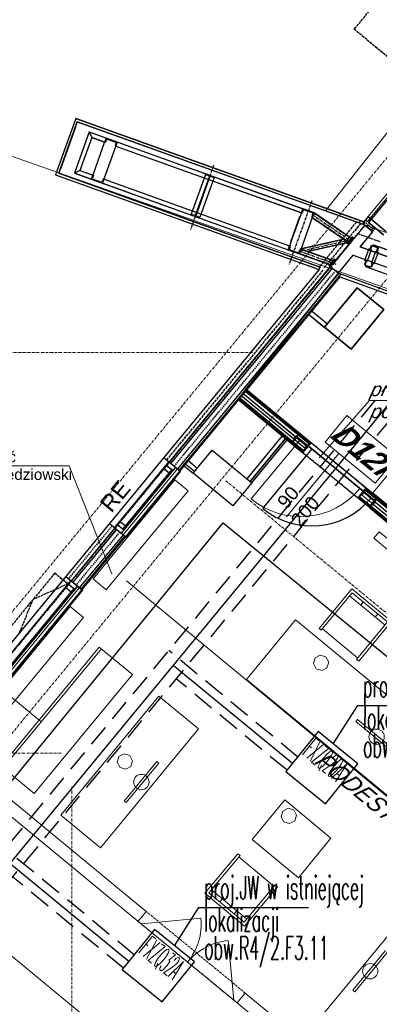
# Model space of a CAD drawing. Header units: millimetres. Extents: x -8642 to 28269, y -6609 to 3701.
# Tile 188 of 256: x 6103 to 6523, y -3768 to -2618. Entities that reach past the tile are written whole.
import ezdxf
from ezdxf.enums import TextEntityAlignment as Align

# ---------------------------------------------------------------- set-up
doc = ezdxf.new("R2010")
doc.units = ezdxf.units.MM
doc.header["$LTSCALE"] = 1000
doc.header["$MEASUREMENT"] = 0
for name, pattern in [('DASHED', [19.05, 12.7, -6.35]), ('rzut 1 pietra$0$ArchiTECH.PC 1. Line Type', [0.004, 0.003, -0.001]), ('rzut 1 pietra$0$ArchiTECH.PC 2. Line Type', [0.0025, 0.0015, -0.001]), ('rzut 1 pietra$0$ArchiTECH.PC 5. Line Type', [0.0053, 0.003, -0.001, 0.0003, -0.001]), ('rzut 1 pietra$0$ArchiTECH.PC Solid Line Type', [0]), ('SUFIT_1 PIETRO$0$ArchiTECH.PC 1. Line Type', [0.004, 0.003, -0.001]), ('SUFIT_1 PIETRO$0$ArchiTECH.PC 2. Line Type', [0.0025, 0.0015, -0.001]), ('SUFIT_1 PIETRO$0$ArchiTECH.PC 5. Line Type', [0.0053, 0.003, -0.001, 0.0003, -0.001]), ('SUFIT_1 PIETRO$0$ArchiTECH.PC Solid Line Type', [0])]:
    doc.linetypes.add(name, pattern=pattern)
doc.layers.get('0').update_dxf_attribs({"lineweight": 25})
for name, color, linetype, lineweight in [('_Etap_1_klimatyzator_w starej_lokalizacji', 5, 'Continuous', 30), ('_Etap_1_opis', 7, 'Continuous', 30), ('_Etapy_opis', 7, 'Continuous', 18), ('IS_ARCH', 254, 'Continuous', 18), ('IS_FREON_GAZ', 254, 'DASHED', 30), ('IS_HC_FREON_CIECZ', 254, 'Continuous', 30)]:
    doc.layers.add(name, color=color, linetype=linetype, lineweight=lineweight)
for name, color, linetype in [('IS_WK_KAN_SKROPLINY', 254, 'DASHED'), ('SUFIT_1 PIETRO$0$ELEM KONSTRUKCJI - inwent', 254, 'Continuous'), ('SUFIT_1 PIETRO$0$INWENTARYZACJA', 254, 'Continuous'), ('SUFIT_1 PIETRO$0$Kalka 1', 254, 'Continuous'), ('SUFIT_1 PIETRO$0$Layer248', 254, 'Continuous'), ('SUFIT_1 PIETRO$0$sciany projektowane', 254, 'Continuous'), ('SUFIT_1 PIETRO$0$TYP SUFITÓW_NOWYCH', 254, 'Continuous')]:
    doc.layers.add(name, color=color, linetype=linetype)
doc.styles.add('romans1', font='simplex.shx', dxfattribs={"width": 0.8})
doc.styles.add('rzut 1 pietra$0$ArchiTECHStyle1', font='arial.ttf', dxfattribs={"height": 0.16})
doc.styles.add('rzut 1 pietra$0$ArchiTECHStyle2', font='ariali.ttf', dxfattribs={"oblique": 15, "height": 0.16})
doc.styles.add('rzut 1 pietra$0$ArchiTECHStyle4', font='arialbi.ttf', dxfattribs={"oblique": 15, "height": 0.256})

# ---------------------------------------------------------------- blocks, each defined once
blk = doc.blocks.new('jw_FXZQ32A')
blk.add_lwpolyline([(0, 0), (60, 0), (60, 60), (0, 60)], close=True)
at = {"color": 7, "style": 'romans1', "width": 0.35}
blk.add_text('FXZQ32A', height=25, rotation=359.9189, dxfattribs=at).set_placement((1.5, 27.4))
blk = doc.blocks.new('jw_FXZQ20A')
blk.add_lwpolyline([(0, 0), (60, 0), (60, 60), (0, 60)], close=True)
at = {"color": 7, "style": 'romans1', "width": 0.35}
blk.add_text('FXZQ20A', height=25, rotation=359.9189, dxfattribs=at).set_placement((1.5, 27.4))

msp = doc.modelspace()

# ---------------------------------------------------------------- linework, layer by layer
at = {"layer": '_Etap_1_opis'}
for p, q in [((6469.5, -3464.2), (6498, -3419.4)), ((6498, -3419.4), (6625.9, -3419.4)), ((6284.1, -3700.1), (6312.6, -3655.2)), ((6312.6, -3655.2), (6440.4, -3655.2))]:
    msp.add_line(p, q, dxfattribs=at)
at = {"layer": '_Etapy_opis', "color": 1}
msp.add_lwpolyline([(6460.5, -2841.2), (7540.5, -1472.1), (7540.5, 604.5), (11528.6, 604.5), (11528.6, -459), (8943.7, -3729.7)], close=True, dxfattribs=at)
at = {"layer": '_Etapy_opis', "color": 5}
msp.add_lwpolyline([(3477.8, -3961.2), (3141.9, -3007), (5530.3, -3007), (5741.1, -2653.1), (9611.1, -4017.9), (7982.1, -5987.2), (4191, -5987.2), (4191.2, -3961.2)], close=True, dxfattribs=at)
at = {"layer": 'IS_ARCH', "linetype": 'rzut 1 pietra$0$ArchiTECH.PC 5. Line Type'}
for p, q in [((10028.5, 1462.5), (5164.3, -4438.5)), ((10097.6, 1404.7), (5233.8, -4495.7)), ((6329.7, -2788.3), (6302.8, -2863.2)), ((6444.5, -2829.5), (6417.6, -2904.5)), ((6445.3, -2845.8), (6488.8, -2875.5)), ((6488.8, -2875.5), (6430.8, -2888.5)), ((6429.9, -2888.2), (6472.8, -2903.6)), ((-3581.2, -3007), (6378.4, -3007)), ((6344, -3156.7), (8494, -4929)), ((6151.8, -3474.8), (-3581.2, -3474.8)), ((6164.4, -3514.2), (6164.1, -6163.5))]:
    msp.add_line(p, q, dxfattribs=at)
at = {"layer": 'IS_ARCH', "linetype": 'rzut 1 pietra$0$ArchiTECH.PC Solid Line Type'}
for p, q in [((6954.3, -2309.3), (6510.3, -2847.9)), ((6957.8, -2312.2), (6510.7, -2854.7)), ((6956.6, -2311.2), (6512.6, -2849.8)), ((6168.8, -2733.3), (6145.1, -2799.1)), ((6168.8, -2733.3), (6145.2, -2799.2)), ((6168.8, -2733.3), (6145.2, -2799.2)), ((6149, -2797.3), (6170.6, -2737.1)), ((6170.6, -2737.1), (6149, -2797.3)), ((6168.8, -2733.3), (6151.9, -2780.3)), ((6505.2, -2854.1), (6168.8, -2733.3)), ((6168.8, -2733.3), (6506.1, -2854.4)), ((6170.6, -2737.1), (6504.2, -2856.9)), ((6170.6, -2737.1), (6505, -2857.2)), ((6168.4, -2743.3), (6151.2, -2791.3)), ((6184.4, -2749), (6167.2, -2797)), ((6184.4, -2749), (6187.4, -2755.4)), ((6184.4, -2749), (6434.1, -2838.7)), ((6187.4, -2755.4), (6173.6, -2794)), ((6187.4, -2755.4), (6202.5, -2760.8)), ((6204.2, -2756.1), (6202.1, -2761.8)), ((6204.7, -2758), (6203, -2761.6)), ((6204.2, -2756.1), (6217.3, -2760.9)), ((6205.9, -2757.5), (6215.1, -2760.8)), ((6217.3, -2760.9), (6215.3, -2766.5)), ((6202.1, -2761.8), (6189, -2798.5)), ((6202.1, -2761.8), (6202.4, -2761.9)), ((6215.3, -2766.5), (6202.1, -2803.2)), ((6215.7, -2762), (6214.7, -2765.8)), ((6215, -2766.4), (6215.3, -2766.5)), ((6215.6, -2765.6), (6432.4, -2843.4)), ((6173.6, -2794), (6167.2, -2797)), ((6173.6, -2794), (6188.6, -2799.4)), ((6145.2, -2799.2), (6453, -2909.7)), ((6145.2, -2799.2), (6452, -2909.3)), ((6454, -2906.9), (6149, -2797.3)), ((6149, -2797.3), (6454.1, -2906.9)), ((6167.2, -2797), (6416.9, -2886.7)), ((6189, -2798.5), (6186.9, -2804.1)), ((6186.9, -2804.1), (6200.1, -2808.9)), ((6189.5, -2799.2), (6188.5, -2803)), ((6189, -2798.5), (6189.2, -2798.6)), ((6189.1, -2804.2), (6198.4, -2807.5)), ((6201.2, -2803.4), (6199.6, -2807)), ((6202.1, -2803.2), (6200.1, -2808.9)), ((6201.8, -2804.2), (6418.5, -2882)), ((6201.9, -2803.1), (6202.1, -2803.2)), ((6320.3, -2798.8), (6303.7, -2845.2)), ((6324.6, -2801.6), (6308.8, -2845.7)), ((6325.1, -2801.8), (6312, -2838.4)), ((6330.3, -2802.3), (6313.6, -2848.7)), ((6320.3, -2798.8), (6323.9, -2800)), ((6320.9, -2798), (6320.6, -2798.8)), ((6320.9, -2798), (6330.3, -2801.4)), ((6323.9, -2800), (6324.6, -2801.6)), ((6326.7, -2801), (6325.1, -2801.8)), ((6326.7, -2801), (6330.3, -2802.3)), ((6330.3, -2801.4), (6330, -2802.2)), ((6321.9, -2809.1), (6322.5, -2809.2)), ((6312, -2838.4), (6309.3, -2845.9)), ((6311.5, -2838.2), (6312, -2838.4)), ((6433.8, -2838.6), (6431.8, -2844.2)), ((6434.3, -2840.5), (6432.7, -2844.1)), ((6433.8, -2838.6), (6447, -2843.3)), ((6435.6, -2840), (6444.8, -2843.3)), ((6303.9, -2845.2), (6303.6, -2846)), ((6303.6, -2846), (6308.3, -2847.7)), ((6303.7, -2845.2), (6307.2, -2846.4)), ((6308.8, -2845.7), (6307.2, -2846.4)), ((6308.3, -2847.7), (6313, -2849.4)), ((6309.3, -2845.9), (6310, -2847.4)), ((6310, -2847.4), (6313.6, -2848.7)), ((6313.3, -2848.6), (6313, -2849.4)), ((6431.8, -2844.2), (6418.6, -2880.9)), ((6419.9, -2877.4), (6430.5, -2847.8)), ((6431.8, -2844.2), (6432.1, -2844.3)), ((6445, -2849), (6431.8, -2885.7)), ((6445.4, -2844.5), (6444.4, -2848.3)), ((6444.7, -2848.9), (6445, -2849)), ((6444.9, -2849.2), (6486.9, -2877.8)), ((6447, -2843.3), (6445, -2849)), ((6447, -2843.3), (6490.7, -2873.1)), ((6478.3, -2844.4), (6505.2, -2854.1)), ((6500.5, -2852.4), (6499.6, -2855.2)), ((6510.3, -2847.9), (6505.2, -2854.1)), ((6510.3, -2847.9), (6507.1, -2851.8)), ((6507.1, -2851.8), (6509.4, -2853.7)), ((6512.6, -2849.8), (6509.4, -2853.7)), ((6510.3, -2847.9), (6512.6, -2849.8)), ((6513.8, -2850.8), (6510.7, -2854.7)), ((6513.8, -2850.8), (6531.3, -2865.3)), ((6506.5, -2858.1), (6466, -2906.5)), ((6506.3, -2858), (6466.1, -2906.4)), ((6504.2, -2856.9), (6505.2, -2854.1)), ((6506.1, -2854.4), (6505, -2857.2)), ((6515.6, -2865.6), (6506.3, -2858)), ((6506.5, -2858.1), (6515.4, -2865.5)), ((6510.7, -2854.7), (6528.2, -2869.1)), ((6517.2, -2860.1), (6513.9, -2864.2)), ((6518.8, -2861.4), (6515.4, -2865.5)), ((6481.9, -2874.4), (6431.8, -2885.7)), ((6492, -2871.6), (6485.6, -2879.3)), ((6492.9, -2872.4), (6486.5, -2880.1)), ((6492, -2871.6), (6492.9, -2872.4)), ((6515.4, -2865.5), (6500.8, -2883.2)), ((6500.9, -2883.3), (6515.6, -2865.6)), ((6418.6, -2880.9), (6416.6, -2886.6)), ((6416.6, -2886.6), (6429.8, -2891.3)), ((6419.2, -2881.7), (6418.2, -2885.4)), ((6418.6, -2880.9), (6418.9, -2881)), ((6418.8, -2886.6), (6428, -2890)), ((6430.9, -2885.8), (6429.3, -2889.4)), ((6431.8, -2885.7), (6429.8, -2891.3)), ((6431.5, -2885.6), (6431.8, -2885.7)), ((6431.8, -2885.7), (6469.3, -2899.1)), ((6486.2, -2878.6), (6440.6, -2888.8)), ((6485.6, -2879.3), (6486.5, -2880.1)), ((6500.8, -2883.2), (7073.6, -3089)), ((7268, -3158.9), (6500.9, -2883.3)), ((6510.9, -2885.7), (6506.1, -2899.1)), ((6513.8, -2886.8), (6509, -2900.1)), ((6510.9, -2885.7), (6512.3, -2885.9)), ((6513.7, -2881.8), (6512.3, -2885.9)), ((6514.1, -2882), (6512.7, -2885.9)), ((6512.7, -2885.9), (6512.7, -2886)), ((6512.7, -2885.9), (6513.1, -2886.1)), ((6512.7, -2886), (6513.8, -2886.8)), ((6514.5, -2882.1), (6513.1, -2886.1)), ((6513.7, -2881.8), (6514.1, -2882)), ((6515, -2881.9), (6521, -2884)), ((6515.1, -2881.5), (6521.1, -2883.7)), ((6516.1, -2880.8), (6515.8, -2881.7)), ((6516.1, -2880.8), (7259.3, -3147.6)), ((6516.1, -2880.8), (6520.8, -2882.5)), ((6521.3, -2884.6), (6519.8, -2888.5)), ((6521.6, -2884.7), (6520.2, -2888.7)), ((6520.8, -2882.5), (6520.5, -2883.4)), ((6522, -2884.8), (6520.6, -2888.8)), ((6521.6, -2884.7), (6522, -2884.8)), ((6428.9, -2891), (6465.2, -2904.1)), ((6470.6, -2897.4), (6464.3, -2905.2)), ((6471.6, -2898.2), (6465.2, -2905.9)), ((6470.6, -2897.4), (6471.6, -2898.2)), ((6475.4, -2914.1), (6492.7, -2893.1)), ((6492.7, -2893.1), (7263.9, -3170.1)), ((6492.7, -2893.1), (7066.8, -3099.3)), ((6506.1, -2899.1), (6507.3, -2899.9)), ((6518.9, -2888.6), (6514, -2902)), ((6521.7, -2889.6), (6516.9, -2903)), ((6518.9, -2888.6), (6520.2, -2888.7)), ((6519.8, -2888.5), (6520.2, -2888.6)), ((6520.6, -2888.8), (6521.7, -2889.6)), ((6453, -2909.7), (6271.8, -3129.6)), ((6466, -2906.5), (6278, -3134.7)), ((6468, -2908.1), (6279.9, -3136.2)), ((6453, -2909.7), (6454, -2906.9)), ((6464.3, -2905.2), (6465.2, -2905.9)), ((6466.1, -2906.4), (6475.4, -2914.1)), ((6507.3, -2899.9), (6505.8, -2903.9)), ((6505.8, -2903.9), (6506.2, -2904)), ((6507.6, -2900.1), (6506.2, -2904)), ((6508, -2900.2), (6506.6, -2904.1)), ((6506.7, -2905), (6512.7, -2907.2)), ((6506.8, -2904.7), (6512.8, -2906.8)), ((6507.3, -2905.3), (6507, -2906.2)), ((6507, -2906.2), (7250.2, -3173)), ((6507, -2906.2), (6511.7, -2907.9)), ((6507.6, -2900), (6509, -2900.1)), ((6507.6, -2900), (6507.6, -2900.1)), ((6507.6, -2900.1), (6508, -2900.2)), ((6512, -2907), (6511.7, -2907.9)), ((6514.8, -2902.6), (6513.3, -2906.6)), ((6515.1, -2902.8), (6513.7, -2906.7)), ((6513.7, -2906.7), (6514.1, -2906.8)), ((6514, -2902), (6515.2, -2902.7)), ((6515.5, -2902.8), (6514.1, -2906.8)), ((6514.8, -2902.6), (6515.1, -2902.8)), ((6515.2, -2902.7), (6515.1, -2902.8)), ((6515.5, -2902.8), (6516.9, -2903)), ((6477.1, -2918.4), (5572, -4016.4)), ((6475.9, -2914.2), (6287.6, -3142.6)), ((6477.8, -2915.8), (6289.5, -3144.2)), ((6477.1, -2918.4), (7713.2, -3362.2)), ((6497.5, -2931), (6459.3, -2977.3)), ((6528.4, -2956.5), (6497.5, -2931)), ((6490.2, -3002.8), (6528.4, -2956.5)), ((6443.3, -2957.7), (6440.1, -2961.5)), ((6440.1, -2961.5), (6459.4, -2977.4)), ((6462.6, -2973.6), (6443.3, -2957.7)), ((6459.3, -2977.3), (6490.2, -3002.8)), ((6459.4, -2977.4), (6462.6, -2973.6)), ((6515.7, -3170.8), (6668.2, -2986.7)), ((6515.7, -3170.8), (6668.2, -2986.7)), ((6367.5, -3049.7), (6357.9, -3061.2)), ((6420.1, -3110.9), (6358.7, -3060.3)), ((6420.9, -3109.9), (6359.5, -3059.3)), ((6361.6, -3056.7), (6423, -3107.3)), ((6363.8, -3054.2), (6425.2, -3104.8)), ((6427.3, -3102.2), (6365.9, -3051.6)), ((6428.1, -3101.2), (6366.7, -3050.6)), ((6428.9, -3100.3), (6367.5, -3049.7)), ((6357.9, -3061.2), (6419.3, -3111.8)), ((6511.9, -3062.9), (6453.1, -3130)), ((6511.9, -3062.9), (6686.6, -3062.9)), ((6460.1, -3111.5), (6485.5, -3080.6)), ((6485.5, -3080.6), (6543.9, -3128.6)), ((6409.9, -3104.1), (6368.6, -3154.3)), ((6415.7, -3108.9), (6409.9, -3104.1)), ((6426.8, -3106), (6421.4, -3110.3)), ((6422.5, -3111.2), (6427.2, -3105.4)), ((6428.3, -3103), (6423, -3107.4)), ((6427.2, -3105.4), (6428.8, -3103.5)), ((6504.4, -3169), (6427.2, -3105.4)), ((6427.2, -3105.4), (6504.4, -3169)), ((6427.2, -3105.4), (6504.4, -3169)), ((6427.3, -3102.2), (6428.8, -3103.5)), ((6428.1, -3101.2), (6429.6, -3102.5)), ((6428.8, -3103.5), (6429.6, -3102.5)), ((6430.4, -3101.5), (6428.9, -3100.3)), ((6428.9, -3100.3), (6430.4, -3101.5)), ((6429.6, -3102.5), (6430.4, -3101.5)), ((6413.8, -3107.3), (6372.4, -3157.4)), ((6372.4, -3157.4), (6413.8, -3107.3)), ((6431.1, -3108.6), (6373.8, -3178)), ((6374.4, -3159), (6415.7, -3108.9)), ((6374.4, -3159), (6415.7, -3108.9)), ((6415.7, -3108.9), (6413.8, -3107.3)), ((6419.3, -3111.8), (6420.9, -3113.1)), ((6420.1, -3110.9), (6421.7, -3112.1)), ((6420.9, -3109.9), (6422.5, -3111.2)), ((6420.9, -3113.1), (6421.7, -3112.1)), ((6421.7, -3112.1), (6422.5, -3111.2)), ((6518.5, -3159.5), (6460.1, -3111.5)), ((6305.8, -3147.9), (6328.1, -3120.9)), ((6328.1, -3120.9), (6374.4, -3159)), ((6476.1, -3124.7), (6415, -3198.8)), ((6554, -3124.6), (6515.7, -3170.8)), ((6543.9, -3128.6), (6518.5, -3159.5)), ((5960.9, -3139.2), (6161.3, -3139.2)), ((6210.9, -3265.6), (6161.3, -3139.2)), ((6271.8, -3129.6), (6208.2, -3206.7)), ((6277.6, -3134.3), (6214, -3211.5)), ((6285.3, -3140.7), (6221.7, -3217.9)), ((6274.4, -3138.2), (6271.2, -3142.1)), ((6271.8, -3129.6), (6289.5, -3144.2)), ((6277.5, -3134.4), (6274.4, -3138.2)), ((6274.4, -3138.2), (6280.9, -3143.7)), ((6274.4, -3138.2), (6282.1, -3144.6)), ((6277.5, -3134.4), (6285.3, -3140.7)), ((6277.6, -3134.3), (6285.3, -3140.7)), ((6285.3, -3140.7), (6282.1, -3144.6)), ((6285.3, -3140.7), (6291.1, -3145.5)), ((6299.1, -3132.6), (6294.3, -3138.4)), ((6295.9, -3136.5), (6294.3, -3138.4)), ((6294.3, -3138.4), (6305.8, -3147.9)), ((6294.3, -3138.4), (6305.8, -3147.9)), ((6307.4, -3145.9), (6295.9, -3136.5)), ((6307.4, -3145.9), (6295.9, -3136.5)), ((6310.6, -3142.1), (6299.1, -3132.6)), ((6280.9, -3143.7), (6223.8, -3213)), ((6224, -3219.8), (6287.6, -3142.6)), ((6291.1, -3145.5), (6227.5, -3222.6)), ((6271.2, -3142.1), (6277.8, -3147.5)), ((6280.9, -3143.7), (6277.8, -3147.5)), ((6305.8, -3147.9), (6310.6, -3142.1)), ((6305.8, -3147.9), (6307.4, -3145.9)), ((6352.1, -3186), (6305.8, -3147.9)), ((6284.4, -3155.6), (6189, -3271.3)), ((6284.4, -3155.6), (6189, -3271.3)), ((6299.9, -3168.3), (6284.4, -3155.6)), ((6299.9, -3168.3), (6284.4, -3155.6)), ((6374.4, -3159), (6352.1, -3186)), ((6368.6, -3154.3), (6374.4, -3159)), ((6372.4, -3157.4), (6374.4, -3159)), ((6204.5, -3284.1), (6299.9, -3168.3)), ((6204.5, -3284.1), (6299.9, -3168.3)), ((6498.8, -3175.8), (6499.6, -3174.8)), ((6499.6, -3174.8), (6504.4, -3169)), ((6499.6, -3174.8), (6501.2, -3176.1)), ((6505.5, -3170.8), (6500.2, -3175.2)), ((6507, -3167.9), (6501.7, -3172.3)), ((6503.3, -3173.5), (6937.1, -3531.1)), ((6504.4, -3169), (6506, -3167.1)), ((6505.4, -3170.9), (6941.8, -3530.6)), ((6506, -3167.1), (6506.8, -3166.1)), ((6506, -3167.1), (6507.5, -3168.3)), ((6506.8, -3166.1), (6507.6, -3165.1)), ((6506.8, -3166.1), (6508.3, -3167.4)), ((6946.5, -3530.2), (6507.5, -3168.3)), ((6507.6, -3165.1), (6509.1, -3166.4)), ((6507.6, -3165.1), (6509.1, -3166.4)), ((6948.2, -3530), (6508.3, -3167.4)), ((6824.7, -3426.5), (6509.1, -3166.4)), ((6515.7, -3170.8), (6577.3, -3221.9)), ((6498, -3176.7), (6498.8, -3175.8)), ((6499.6, -3178), (6498, -3176.7)), ((6498.8, -3175.8), (6500.4, -3177)), ((6499.6, -3178), (6928.9, -3531.8)), ((6930.6, -3531.7), (6500.4, -3177)), ((6932.4, -3531.5), (6501.2, -3176.1)), ((6208.2, -3206.7), (6157.3, -3268.5)), ((6208.2, -3206.6), (6227.5, -3222.5)), ((6217.2, -3207.6), (6224.9, -3214)), ((6220.4, -3203.8), (6226.9, -3209.2)), ((6214.4, -3211.8), (6163.5, -3273.6)), ((6216.3, -3213.4), (6165.4, -3275.1)), ((6224, -3219.8), (6173.1, -3281.5)), ((6225.9, -3221.4), (6175, -3283.1)), ((6523.1, -3216.2), (6516.7, -3223.9)), ((6523.1, -3216.2), (6516.7, -3223.9)), ((6754.7, -3406.8), (6523.1, -3216.2)), ((6754.7, -3406.8), (6523.1, -3216.2)), ((6516.7, -3223.9), (6748.4, -3414.5)), ((6516.7, -3223.9), (6748.4, -3414.5)), ((6157.3, -3268.5), (6042.8, -3407.4)), ((6163.1, -3273.2), (6048.6, -3412.1)), ((6159.9, -3277.1), (6156.7, -3281)), ((6157.3, -3268.5), (6175, -3283.1)), ((6163.1, -3273.2), (6159.9, -3277.1)), ((6159.9, -3277.1), (6166.5, -3282.5)), ((6159.9, -3277.1), (6166.5, -3282.5)), ((6159.9, -3277.1), (6167.6, -3283.5)), ((6163.1, -3273.2), (6170.8, -3279.6)), ((6163.1, -3273.2), (6170.8, -3279.6)), ((6189, -3271.3), (6204.5, -3284.1)), ((6189, -3271.3), (6204.5, -3284.1)), ((6675.4, -3644.3), (6228.2, -3273.7)), ((5938.2, -3281.3), (6128.1, -3437.9)), ((6170.8, -3279.6), (6056.3, -3418.5)), ((6058.6, -3420.4), (6173.1, -3281.5)), ((6166.5, -3282.5), (6061, -3410.5)), ((6176.6, -3284.4), (6062.1, -3423.3)), ((6156.7, -3281), (6163.3, -3286.4)), ((6156.7, -3281), (6163.3, -3286.4)), ((6166.5, -3282.5), (6163.3, -3286.4)), ((6170.8, -3279.6), (6167.6, -3283.5)), ((6170.8, -3279.6), (6176.6, -3284.4)), ((6491.1, -3283.1), (6453, -3329.4)), ((6455.5, -3331.4), (6491.6, -3287.7)), ((6537.4, -3321.2), (6491.1, -3283.1)), ((6491.6, -3287.7), (6532.8, -3321.7)), ((6529.9, -3325.4), (6488.6, -3291.3)), ((6501.6, -3302), (6504.5, -3298.4)), ((6162.3, -3303.7), (6066.9, -3419.4)), ((6162.3, -3303.7), (6066.9, -3419.4)), ((6177.8, -3316.4), (6162.3, -3303.7)), ((6177.8, -3316.4), (6162.3, -3303.7)), ((6521.4, -3312.2), (6518.5, -3315.9)), ((6082.4, -3432.2), (6177.8, -3316.4)), ((6082.4, -3432.2), (6177.8, -3316.4)), ((6425.2, -3319.3), (6368, -3388.8)), ((6672.1, -3522.9), (6425.2, -3319.3)), ((6532.8, -3321.7), (6496.7, -3365.4)), ((6499.3, -3367.5), (6537.4, -3321.2)), ((6453, -3329.4), (6455.5, -3331.4)), ((6498.1, -3363.8), (6456.9, -3329.8)), ((6196.3, -3351.3), (6081.9, -3490.2)), ((6198.7, -3353.2), (6084.2, -3492.1)), ((6234.9, -3383.1), (6196.3, -3351.3)), ((6448.3, -3363.7), (6446.3, -3370.2)), ((6446.3, -3370.2), (6449.5, -3376.3)), ((6454.3, -3360.5), (6448.3, -3363.7)), ((6460.9, -3362.5), (6454.3, -3360.5)), ((6464.1, -3368.5), (6460.9, -3362.5)), ((6462.1, -3375.1), (6464.1, -3368.5)), ((6496.7, -3365.4), (6499.3, -3367.5)), ((6449.5, -3376.3), (6456, -3378.3)), ((6449.5, -3376.3), (6449.5, -3376.3)), ((6456, -3378.3), (6462.1, -3375.1)), ((6120.4, -3522), (6234.9, -3383.1)), ((6368, -3388.8), (6614.9, -3592.3)), ((6151.3, -3547.4), (6265.8, -3408.5)), ((6265.8, -3408.5), (6312.1, -3446.7)), ((6497.9, -3435.6), (6496, -3437.9)), ((6496, -3437.9), (6542.3, -3476.1)), ((6544.2, -3473.7), (6497.9, -3435.6)), ((6312.1, -3446.7), (6197.6, -3585.6)), ((6219.3, -3479), (6217.3, -3485.5)), ((6217.3, -3485.5), (6220.5, -3491.6)), ((6225.4, -3475.8), (6219.3, -3479)), ((6263.4, -3484.6), (6225.2, -3530.9)), ((6231.9, -3477.8), (6225.4, -3475.8)), ((6235.1, -3483.8), (6231.9, -3477.8)), ((6233.1, -3490.4), (6235.1, -3483.8)), ((6265.7, -3486.5), (6263.4, -3484.6)), ((6081.9, -3490.2), (6120.4, -3522)), ((6220.5, -3491.6), (6227.1, -3493.6)), ((6220.5, -3491.6), (6220.5, -3491.6)), ((6227.1, -3493.6), (6233.1, -3490.4)), ((6227.5, -3532.8), (6265.7, -3486.5)), ((6251, -3659.9), (6078.7, -3517.9)), ((6069.2, -3529.4), (6241.4, -3671.4)), ((6225.2, -3530.9), (6227.5, -3532.8)), ((6374.7, -3576), (6412.8, -3529.7)), ((6412.8, -3529.7), (6466.8, -3574.2)), ((6410.7, -3542.6), (6408.7, -3549.2)), ((6416.7, -3539.4), (6410.7, -3542.6)), ((6423.3, -3541.4), (6416.7, -3539.4)), ((6426.5, -3547.4), (6423.3, -3541.4)), ((6197.6, -3585.6), (6151.3, -3547.4)), ((6408.7, -3549.2), (6411.9, -3555.2)), ((6418.4, -3557.2), (6424.5, -3554)), ((6424.5, -3554), (6426.5, -3547.4)), ((6411.9, -3555.2), (6418.4, -3557.2)), ((6411.9, -3555.2), (6411.9, -3555.2)), ((6428.7, -3620.5), (6374.7, -3576)), ((6466.8, -3574.2), (6428.7, -3620.5)), ((6319.7, -3638.5), (6358.2, -3592.5)), ((6360.7, -3594.6), (6324.3, -3638.1)), ((6358.2, -3592.5), (6360.7, -3594.6)), ((6400.3, -3630.6), (6359.3, -3596.3)), ((6368.4, -3668.9), (6327.3, -3634.5)), ((6365.3, -3672.4), (6401.7, -3628.9)), ((6404.2, -3631), (6365.7, -3677)), ((6401.7, -3628.9), (6404.2, -3631)), ((6365.7, -3677), (6319.7, -3638.5)), ((6324.3, -3638.1), (6365.3, -3672.4)), ((6340.2, -3645.3), (6337.2, -3648.9)), ((6559, -3656.9), (6444.5, -3795.8)), ((6241.4, -3671.4), (6244.6, -3667.6)), ((6244.6, -3667.6), (6251, -3659.9)), ((6245.3, -3674.6), (6314.9, -3667.9)), ((6353.9, -3662.9), (6357, -3659.4)), ((6048.3, -3674.4), (6241.2, -3833.4)), ((6357.2, -3766.8), (6241.4, -3671.4)), ((6241.4, -3671.4), (6357.2, -3766.8)), ((6241.4, -3671.4), (6357.2, -3766.8)), ((6353.3, -3763.7), (6346.6, -3694)), ((6530.6, -3705.7), (6492.4, -3752)), ((6494.7, -3753.9), (6532.9, -3707.6)), ((6360.3, -3763), (6366.7, -3755.3)), ((6587.9, -3937.6), (6366.7, -3755.3)), ((6492.4, -3752), (6494.7, -3753.9)), ((6357.2, -3766.8), (6360.3, -3763)), ((6357.2, -3766.8), (6578.3, -3949.2))]:
    msp.add_line(p, q, dxfattribs=at)
at = {"layer": 'IS_ARCH', "linetype": 'rzut 1 pietra$0$ArchiTECH.PC 1. Line Type'}
for p, q in [((6734.2, -2340.4), (6493.8, -2628.7)), ((6493.8, -2628.7), (6611.3, -2725.4)), ((6445.1, -2848.8), (6487.1, -2877.5)), ((6446.8, -2843.7), (6490.4, -2873.4)), ((6496.5, -2854.1), (6453.2, -2906.6)), ((6501.5, -2855.9), (6458.2, -2908.4)), ((6498.3, -2867.9), (5561.5, -4003.8)), ((6482.4, -2874.7), (6432.5, -2886)), ((6498.3, -2867.9), (6524.8, -2877.4)), ((6431.6, -2886.1), (6469, -2899.5)), ((6486.6, -2878.1), (6440.5, -2888.5)), ((6429.9, -2890.9), (6465.5, -2903.7)), ((6457.4, -2910.7), (6274.9, -3132.1)), ((6507.6, -3165.1), (6430.4, -3101.5)), ((6498, -3176.7), (6420.9, -3113.1)), ((6144.5, -3264.4), (6093.6, -3326.1)), ((6144.5, -3264.4), (6159.9, -3277.1)), ((6159.9, -3277.1), (6119, -3295.2)), ((6103.2, -3334.1), (6119, -3295.2)), ((6366.7, -3755.3), (6251, -3659.9)), ((6357.2, -3766.8), (6241.4, -3671.4))]:
    msp.add_line(p, q, dxfattribs=at)
at = {"layer": 'IS_ARCH', "linetype": 'rzut 1 pietra$0$ArchiTECH.PC 2. Line Type'}
for p, q in [((6444.9, -2849.2), (6481.9, -2874.4)), ((6447, -2843.3), (6490.7, -2873.1)), ((6505.4, -2853.8), (6515.5, -2862.2)), ((6481.9, -2874.4), (6431.8, -2885.7)), ((6486.2, -2878.6), (6440.6, -2888.8)), ((6429.8, -2891.3), (6459.4, -2902)), ((6440.6, -2888.8), (6463.5, -2897.1)), ((6470.6, -2912.8), (6283.7, -3139.4)), ((6211.3, -3209.3), (6160.4, -3271)), ((6220.1, -3216.6), (6169.3, -3278.3))]:
    msp.add_line(p, q, dxfattribs=at)
at = {"layer": 'IS_ARCH', "linetype": 'rzut 1 pietra$0$ArchiTECH.PC Solid Line Type'}
for centre in [(6520.1, -3455.8), (6245.4, -3508.7), (6512.6, -3729.8)]:
    msp.add_circle(centre, 8.96, dxfattribs=at)
for centre, radius, start, end in [((6435.2, -2840.9), 1, 70.25, 155.6761), ((6432.2, -2843.9), 0.5, 250.25, 335.6761), ((6444.8, -2848.4), 0.5, 164.8239, 250.25), ((6444.4, -2844.2), 1, 344.8239, 70.25), ((6419.1, -2885.7), 1, 164.8239, 250.25), ((6418.7, -2881.5), 0.5, 344.8239, 70.25), ((6431.3, -2886), 0.5, 70.25, 155.6761), ((6428.3, -2889), 1, 250.25, 335.6761), ((6431.1, -3108.6), 90, 230.5009, 320.5009), ((6245.3, -3674.6), 70, 320.5009, 5.5009), ((6353.3, -3763.7), 70, 95.5009, 140.5009)]:
    msp.add_arc(centre, radius, start, end, dxfattribs=at)
at = {"layer": 'IS_FREON_GAZ', "ltscale": 0.002}
for p, q in [((6428.2, -3479.5), (6277.5, -3355.2)), ((6237.4, -3711), (6086.6, -3586.7))]:
    msp.add_line(p, q, dxfattribs=at)
msp.add_lwpolyline([(5658.5, -3993.6), (5751.1, -3993.6), (6560, -3012.5), (6643, -3081)], dxfattribs=at)
at = {"layer": 'IS_HC_FREON_CIECZ', "ltscale": 0.002}
for p, q in [((6421.9, -3487.2), (6282.7, -3372.5)), ((6231, -3718.7), (6091.9, -3604))]:
    msp.add_line(p, q, dxfattribs=at)
msp.add_lwpolyline([(5658.5, -4004.2), (5761.8, -4004.2), (6562, -3033.7), (6633.5, -3092.5)], dxfattribs=at)
at = {"layer": 'IS_WK_KAN_SKROPLINY', "lineweight": 30, "ltscale": 0.002}
for p, q in [((6415.5, -3495), (6286.1, -3388.3)), ((6224.6, -3726.4), (6095.3, -3619.7))]:
    msp.add_line(p, q, dxfattribs=at)
msp.add_lwpolyline([(5658.5, -4015), (5769.3, -4015), (6562, -3053.7), (6623.7, -3104.5)], dxfattribs=at)
at = {"layer": 'SUFIT_1 PIETRO$0$ELEM KONSTRUKCJI - inwent', "linetype": 'SUFIT_1 PIETRO$0$ArchiTECH.PC Solid Line Type'}
for p, q in [((6497.5, -2931.1), (6459.3, -2977.4)), ((6528.4, -2956.6), (6497.5, -2931.1)), ((6490.2, -3002.9), (6528.4, -2956.6)), ((6459.3, -2977.4), (6490.2, -3002.9)), ((6305.8, -3148), (6328.1, -3120.9)), ((6328.1, -3120.9), (6374.4, -3159.1)), ((6352.1, -3186.1), (6305.8, -3148)), ((6374.4, -3159.1), (6352.1, -3186.1))]:
    msp.add_line(p, q, dxfattribs=at)
at = {"layer": 'SUFIT_1 PIETRO$0$INWENTARYZACJA', "linetype": 'SUFIT_1 PIETRO$0$ArchiTECH.PC Solid Line Type'}
for p, q in [((6168.8, -2733.4), (6145.2, -2799.2)), ((6149, -2797.4), (6170.6, -2737.2)), ((6505.2, -2854.1), (6168.8, -2733.4)), ((6170.6, -2737.2), (6504.2, -2857)), ((6145.2, -2799.2), (6453, -2909.8)), ((6454, -2907), (6149, -2797.4)), ((6506.3, -2858), (6466.1, -2906.5)), ((6504.2, -2857), (6505.2, -2854.1)), ((6515.6, -2865.7), (6506.3, -2858)), ((6500.9, -2883.4), (6515.6, -2865.7)), ((7268, -3158.9), (6500.9, -2883.4)), ((6475.4, -2914.1), (6492.7, -2893.2)), ((6492.7, -2893.2), (7263.9, -3170.2)), ((6453, -2909.8), (6454, -2907)), ((6466.1, -2906.5), (6475.4, -2914.1)), ((6443.3, -2957.7), (6440.1, -2961.6)), ((6440.1, -2961.6), (6459.4, -2977.5)), ((6462.6, -2973.6), (6443.3, -2957.7)), ((6459.4, -2977.5), (6462.6, -2973.6)), ((6208.2, -3206.7), (6227.5, -3222.6)), ((6217.2, -3207.7), (6224.9, -3214.1)), ((6220.4, -3203.8), (6226.9, -3209.3))]:
    msp.add_line(p, q, dxfattribs=at)
at = {"layer": 'SUFIT_1 PIETRO$0$Kalka 1', "linetype": 'SUFIT_1 PIETRO$0$ArchiTECH.PC Solid Line Type'}
for p, q in [((6957.8, -2312.3), (6510.7, -2854.8)), ((6168.8, -2733.4), (6145.1, -2799.2)), ((6168.8, -2733.4), (6145.2, -2799.2)), ((6170.6, -2737.2), (6149, -2797.4)), ((6168.8, -2733.4), (6151.9, -2780.4)), ((6168.8, -2733.4), (6506.1, -2854.4)), ((6170.6, -2737.2), (6505, -2857.3)), ((6168.4, -2743.4), (6151.2, -2791.4)), ((6184.4, -2749.1), (6167.2, -2797.1)), ((6184.4, -2749.1), (6434.1, -2838.8)), ((6184.4, -2749.1), (6187.4, -2755.5)), ((6187.4, -2755.5), (6173.6, -2794.1)), ((6187.4, -2755.5), (6202.5, -2760.9)), ((6204.2, -2756.2), (6202.1, -2761.9)), ((6204.7, -2758.1), (6203, -2761.7)), ((6204.2, -2756.2), (6217.3, -2761)), ((6205.9, -2757.6), (6215.1, -2760.9)), ((6217.3, -2761), (6215.3, -2766.6)), ((6202.1, -2761.9), (6189, -2798.6)), ((6202.1, -2761.9), (6202.4, -2762)), ((6215.3, -2766.6), (6202.1, -2803.3)), ((6215.7, -2762.1), (6214.7, -2765.9)), ((6215, -2766.5), (6215.3, -2766.6)), ((6215.6, -2765.7), (6432.4, -2843.5)), ((6173.6, -2794.1), (6167.2, -2797.1)), ((6173.6, -2794.1), (6188.6, -2799.5)), ((6145.2, -2799.2), (6452, -2909.4)), ((6149, -2797.4), (6454.1, -2907)), ((6167.2, -2797.1), (6416.9, -2886.8)), ((6189, -2798.6), (6186.9, -2804.2)), ((6186.9, -2804.2), (6200.1, -2809)), ((6189.5, -2799.3), (6188.5, -2803.1)), ((6189, -2798.6), (6189.2, -2798.7)), ((6189.1, -2804.3), (6198.4, -2807.6)), ((6201.2, -2803.5), (6199.6, -2807.1)), ((6202.1, -2803.3), (6200.1, -2809)), ((6201.8, -2804.3), (6418.5, -2882.1)), ((6201.9, -2803.2), (6202.1, -2803.3)), ((6320.3, -2798.8), (6303.7, -2845.2)), ((6324.6, -2801.7), (6308.8, -2845.8)), ((6325.1, -2801.8), (6312, -2838.5)), ((6330.3, -2802.4), (6313.6, -2848.8)), ((6320.3, -2798.8), (6323.9, -2800.1)), ((6320.9, -2798.1), (6320.6, -2798.9)), ((6320.9, -2798.1), (6330.3, -2801.5)), ((6323.9, -2800.1), (6324.6, -2801.7)), ((6326.7, -2801.1), (6325.1, -2801.8)), ((6326.7, -2801.1), (6330.3, -2802.4)), ((6330.3, -2801.5), (6330, -2802.3)), ((6321.9, -2809.1), (6322.5, -2809.3)), ((6312, -2838.5), (6309.3, -2846)), ((6311.5, -2838.3), (6312, -2838.5)), ((6433.8, -2838.7), (6431.8, -2844.3)), ((6434.3, -2840.6), (6432.7, -2844.2)), ((6433.8, -2838.7), (6447, -2843.4)), ((6435.6, -2840), (6444.8, -2843.4)), ((6303.9, -2845.3), (6303.6, -2846.1)), ((6303.6, -2846.1), (6308.3, -2847.8)), ((6303.7, -2845.2), (6307.2, -2846.5)), ((6308.8, -2845.8), (6307.2, -2846.5)), ((6308.3, -2847.8), (6313, -2849.5)), ((6309.3, -2846), (6310, -2847.5)), ((6310, -2847.5), (6313.6, -2848.8)), ((6313.3, -2848.7), (6313, -2849.5)), ((6431.8, -2844.3), (6418.6, -2881)), ((6419.9, -2877.5), (6430.5, -2847.9)), ((6431.8, -2844.3), (6432.1, -2844.4)), ((6445, -2849.1), (6431.8, -2885.8)), ((6445.4, -2844.6), (6444.4, -2848.4)), ((6444.7, -2849), (6445, -2849.1)), ((6444.9, -2849.2), (6486.9, -2877.9)), ((6447, -2843.4), (6445, -2849.1)), ((6447, -2843.4), (6490.7, -2873.2)), ((6478.3, -2844.5), (6505.2, -2854.1)), ((6500.5, -2852.4), (6499.6, -2855.3)), ((6510.3, -2848), (6505.2, -2854.1)), ((6510.3, -2848), (6507.1, -2851.9)), ((6507.1, -2851.9), (6509.4, -2853.8)), ((6512.6, -2849.9), (6509.4, -2853.8)), ((6510.3, -2848), (6512.6, -2849.9)), ((6513.8, -2850.9), (6510.7, -2854.8)), ((6513.8, -2850.9), (6531.3, -2865.4)), ((6506.5, -2858.2), (6466, -2906.6)), ((6506.1, -2854.4), (6505, -2857.3)), ((6506.5, -2858.2), (6515.4, -2865.6)), ((6510.7, -2854.8), (6528.2, -2869.2)), ((6517.2, -2860.2), (6513.9, -2864.3)), ((6518.8, -2861.5), (6515.4, -2865.6)), ((6481.9, -2874.5), (6431.8, -2885.8)), ((6492, -2871.7), (6485.6, -2879.4)), ((6492.9, -2872.4), (6486.5, -2880.2)), ((6492, -2871.7), (6492.9, -2872.4)), ((6515.4, -2865.6), (6500.8, -2883.3)), ((6418.6, -2881), (6416.6, -2886.7)), ((6416.6, -2886.7), (6429.8, -2891.4)), ((6419.2, -2881.7), (6418.2, -2885.5)), ((6418.6, -2881), (6418.9, -2881.1)), ((6418.8, -2886.7), (6428, -2890)), ((6430.9, -2885.9), (6429.3, -2889.5)), ((6431.8, -2885.8), (6429.8, -2891.4)), ((6431.5, -2885.7), (6431.8, -2885.8)), ((6431.8, -2885.8), (6469.3, -2899.2)), ((6486.2, -2878.7), (6440.6, -2888.9)), ((6485.6, -2879.4), (6486.5, -2880.2)), ((6500.8, -2883.3), (7073.6, -3089.1)), ((6510.9, -2885.8), (6506.1, -2899.2)), ((6513.8, -2886.8), (6509, -2900.2)), ((6510.9, -2885.8), (6512.3, -2885.9)), ((6513.7, -2881.9), (6512.3, -2885.9)), ((6514.1, -2882.1), (6512.7, -2886)), ((6512.7, -2886), (6513.1, -2886.2)), ((6512.7, -2886), (6512.7, -2886.1)), ((6512.7, -2886.1), (6513.8, -2886.8)), ((6514.5, -2882.2), (6513.1, -2886.2)), ((6513.7, -2881.9), (6514.1, -2882.1)), ((6515, -2882), (6521, -2884.1)), ((6515.1, -2881.6), (6521.1, -2883.7)), ((6516.1, -2880.9), (6515.8, -2881.8)), ((6516.1, -2880.9), (6520.8, -2882.6)), ((6516.1, -2880.9), (7259.3, -3147.7)), ((6521.3, -2884.6), (6519.8, -2888.6)), ((6521.6, -2884.8), (6520.2, -2888.8)), ((6520.8, -2882.6), (6520.5, -2883.5)), ((6522, -2884.9), (6520.6, -2888.9)), ((6521.6, -2884.8), (6522, -2884.9)), ((6428.9, -2891.1), (6465.2, -2904.1)), ((6470.6, -2897.5), (6464.3, -2905.2)), ((6471.6, -2898.3), (6465.2, -2906)), ((6470.6, -2897.5), (6471.6, -2898.3)), ((6492.7, -2893.2), (7066.8, -3099.4)), ((6506.1, -2899.2), (6507.3, -2900)), ((6518.9, -2888.7), (6514, -2902.1)), ((6521.7, -2889.7), (6516.9, -2903.1)), ((6518.9, -2888.7), (6520.2, -2888.8)), ((6519.8, -2888.6), (6520.2, -2888.7)), ((6520.6, -2888.9), (6521.7, -2889.7)), ((6453, -2909.8), (6271.8, -3129.7)), ((6466, -2906.6), (6278, -3134.7)), ((6468, -2908.2), (6279.9, -3136.3)), ((6464.3, -2905.2), (6465.2, -2906)), ((6507.3, -2900), (6505.8, -2904)), ((6505.8, -2904), (6506.2, -2904.1)), ((6507.6, -2900.1), (6506.2, -2904.1)), ((6508, -2900.3), (6506.6, -2904.2)), ((6506.7, -2905.1), (6512.7, -2907.3)), ((6506.8, -2904.7), (6512.8, -2906.9)), ((6507.3, -2905.4), (6507, -2906.3)), ((6507, -2906.3), (6511.7, -2908)), ((6507, -2906.3), (7250.2, -3173.1)), ((6507.6, -2900.1), (6508, -2900.3)), ((6507.6, -2900.1), (6507.6, -2900.1)), ((6507.6, -2900.1), (6509, -2900.2)), ((6512, -2907), (6511.7, -2908)), ((6514.8, -2902.7), (6513.3, -2906.7)), ((6515.1, -2902.8), (6513.7, -2906.8)), ((6513.7, -2906.8), (6514.1, -2906.9)), ((6514, -2902.1), (6515.2, -2902.8)), ((6515.5, -2902.9), (6514.1, -2906.9)), ((6514.8, -2902.7), (6515.1, -2902.8)), ((6515.2, -2902.8), (6515.1, -2902.8)), ((6515.5, -2902.9), (6516.9, -2903.1)), ((6477.1, -2918.4), (5572, -4016.5)), ((6475.9, -2914.3), (6287.6, -3142.7)), ((6477.8, -2915.8), (6289.5, -3144.3)), ((6477.1, -2918.4), (8295.9, -3571.6)), ((6271.8, -3129.7), (6208.2, -3206.8)), ((6277.6, -3134.4), (6214, -3211.6)), ((6285.3, -3140.8), (6221.7, -3217.9)), ((6274.4, -3138.3), (6271.2, -3142.2)), ((6271.8, -3129.7), (6289.5, -3144.3)), ((6277.5, -3134.5), (6274.4, -3138.3)), ((6274.4, -3138.3), (6282.1, -3144.7)), ((6274.4, -3138.3), (6280.9, -3143.7)), ((6277.5, -3134.5), (6285.3, -3140.8)), ((6277.6, -3134.4), (6285.3, -3140.8)), ((6285.3, -3140.8), (6282.1, -3144.7)), ((6285.3, -3140.8), (6291.1, -3145.6)), ((6280.9, -3143.7), (6223.8, -3213)), ((6291.1, -3145.6), (6227.5, -3222.7)), ((6271.2, -3142.2), (6277.8, -3147.6)), ((6280.9, -3143.7), (6277.8, -3147.6)), ((6208.2, -3206.8), (6157.3, -3268.5)), ((6214.4, -3211.9), (6163.5, -3273.6)), ((6216.3, -3213.5), (6165.4, -3275.2)), ((6224, -3219.9), (6173.1, -3281.6)), ((6225.9, -3221.4), (6175, -3283.2)), ((6157.3, -3268.5), (6042.8, -3407.4)), ((6163.1, -3273.3), (6048.6, -3412.2)), ((6159.9, -3277.2), (6156.7, -3281)), ((6157.3, -3268.5), (6175, -3283.2)), ((6163.1, -3273.3), (6159.9, -3277.2)), ((6159.9, -3277.2), (6167.6, -3283.5)), ((6159.9, -3277.2), (6166.5, -3282.6)), ((6159.9, -3277.2), (6166.5, -3282.6)), ((6163.1, -3273.3), (6170.8, -3279.7)), ((6163.1, -3273.3), (6170.8, -3279.7)), ((6170.8, -3279.7), (6056.3, -3418.6)), ((6166.5, -3282.6), (6061, -3410.6)), ((6176.6, -3284.4), (6062.1, -3423.3)), ((6156.7, -3281), (6163.3, -3286.5)), ((6156.7, -3281), (6163.3, -3286.5)), ((6166.5, -3282.6), (6163.3, -3286.5)), ((6170.8, -3279.7), (6167.6, -3283.5)), ((6170.8, -3279.7), (6176.6, -3284.4))]:
    msp.add_line(p, q, dxfattribs=at)
at = {"layer": 'SUFIT_1 PIETRO$0$Kalka 1', "linetype": 'SUFIT_1 PIETRO$0$ArchiTECH.PC 1. Line Type'}
for p, q in [((6734.2, -2340.5), (6493.8, -2628.8)), ((6493.8, -2628.8), (6611.3, -2725.5)), ((6445.1, -2848.9), (6487.1, -2877.5)), ((6446.8, -2843.7), (6490.4, -2873.5)), ((6496.5, -2854.2), (6453.2, -2906.7)), ((6501.5, -2856), (6458.2, -2908.4)), ((6498.3, -2868), (5561.5, -4003.9)), ((6482.4, -2874.8), (6432.5, -2886)), ((6498.3, -2868), (6524.8, -2877.5)), ((6431.6, -2886.1), (6469, -2899.5)), ((6486.6, -2878.2), (6440.5, -2888.5)), ((6429.9, -2891), (6465.5, -2903.8)), ((6457.4, -2910.8), (6274.9, -3132.2)), ((6144.5, -3264.5), (6093.6, -3326.2)), ((6144.5, -3264.5), (6159.9, -3277.2)), ((6159.9, -3277.2), (6119, -3295.3)), ((6103.2, -3334.1), (6119, -3295.3))]:
    msp.add_line(p, q, dxfattribs=at)
at = {"layer": 'SUFIT_1 PIETRO$0$Kalka 1', "linetype": 'SUFIT_1 PIETRO$0$ArchiTECH.PC 5. Line Type'}
for p, q in [((6329.7, -2788.4), (6302.8, -2863.3)), ((6444.5, -2829.6), (6417.6, -2904.5)), ((6445.3, -2845.9), (6488.8, -2875.5)), ((6488.8, -2875.5), (6430.8, -2888.6)), ((6429.9, -2888.3), (6472.8, -2903.7))]:
    msp.add_line(p, q, dxfattribs=at)
at = {"layer": 'SUFIT_1 PIETRO$0$Kalka 1', "linetype": 'SUFIT_1 PIETRO$0$ArchiTECH.PC 2. Line Type'}
for p, q in [((6444.9, -2849.2), (6481.9, -2874.5)), ((6447, -2843.4), (6490.7, -2873.2)), ((6505.4, -2853.9), (6515.5, -2862.2)), ((6481.9, -2874.5), (6431.8, -2885.8)), ((6486.2, -2878.7), (6440.6, -2888.9)), ((6429.8, -2891.4), (6459.4, -2902.1)), ((6440.6, -2888.9), (6463.5, -2897.1)), ((6470.6, -2912.9), (6283.7, -3139.5)), ((6211.3, -3209.4), (6160.4, -3271.1)), ((6220.1, -3216.7), (6169.3, -3278.4))]:
    msp.add_line(p, q, dxfattribs=at)
at = {"layer": 'SUFIT_1 PIETRO$0$Layer248', "linetype": 'SUFIT_1 PIETRO$0$ArchiTECH.PC Solid Line Type'}
for p, q in [((6409.9, -3104.2), (6368.6, -3154.3)), ((6415.7, -3108.9), (6409.9, -3104.2)), ((6413.8, -3107.4), (6372.4, -3157.5)), ((6372.4, -3157.5), (6413.8, -3107.4)), ((6374.4, -3159.1), (6415.7, -3108.9)), ((6374.4, -3159.1), (6415.7, -3108.9)), ((6415.7, -3108.9), (6413.8, -3107.4)), ((6299.1, -3132.7), (6294.3, -3138.5)), ((6295.9, -3136.5), (6294.3, -3138.5)), ((6294.3, -3138.5), (6305.8, -3148)), ((6294.3, -3138.5), (6305.8, -3148)), ((6307.4, -3146), (6295.9, -3136.5)), ((6307.4, -3146), (6295.9, -3136.5)), ((6310.6, -3142.2), (6299.1, -3132.7)), ((6305.8, -3148), (6310.6, -3142.2)), ((6305.8, -3148), (6307.4, -3146)), ((6368.6, -3154.3), (6374.4, -3159.1)), ((6372.4, -3157.5), (6374.4, -3159.1))]:
    msp.add_line(p, q, dxfattribs=at)
at = {"layer": 'SUFIT_1 PIETRO$0$sciany projektowane', "linetype": 'SUFIT_1 PIETRO$0$ArchiTECH.PC Solid Line Type'}
for p, q in [((6367.5, -3049.7), (6357.9, -3061.3)), ((6434.1, -3120.8), (6359.5, -3059.4)), ((6361.6, -3056.8), (6436.2, -3118.3)), ((6363.8, -3054.2), (6438.3, -3115.7)), ((6440.5, -3113.1), (6365.9, -3051.7)), ((6441.2, -3112.2), (6366.7, -3050.7)), ((6442, -3111.2), (6367.5, -3049.7)), ((6357.9, -3061.3), (6432.5, -3122.8)), ((6433.3, -3121.8), (6358.7, -3060.3)), ((6439.9, -3116.9), (6434.6, -3121.3)), ((6435.6, -3122.1), (6440.4, -3116.3)), ((6441.5, -3114), (6436.1, -3118.4)), ((6440.4, -3116.3), (6442, -3114.4)), ((6517.6, -3179.9), (6440.4, -3116.3)), ((6440.4, -3116.3), (6517.6, -3179.9)), ((6440.4, -3116.3), (6517.6, -3179.9)), ((6440.5, -3113.1), (6442, -3114.4)), ((6441.2, -3112.2), (6442.8, -3113.4)), ((6443.6, -3112.5), (6442, -3111.2)), ((6442, -3111.2), (6443.6, -3112.5)), ((6442, -3114.4), (6442.8, -3113.4)), ((6442.8, -3113.4), (6443.6, -3112.5)), ((6444.3, -3119.5), (6387, -3189)), ((6432.5, -3122.8), (6434, -3124.1)), ((6433.3, -3121.8), (6434.8, -3123.1)), ((6434, -3124.1), (6434.8, -3123.1)), ((6434.1, -3120.8), (6435.6, -3122.1)), ((6434.8, -3123.1), (6435.6, -3122.1)), ((6511.2, -3187.7), (6512, -3186.7)), ((6512, -3186.7), (6512.8, -3185.7)), ((6512, -3186.7), (6513.5, -3188)), ((6512.8, -3185.7), (6517.6, -3179.9)), ((6512.8, -3185.7), (6514.3, -3187)), ((6518.6, -3181.8), (6513.3, -3186.2)), ((6520.2, -3178.8), (6514.9, -3183.2)), ((6516.5, -3184.4), (6937.1, -3531.1)), ((6517.6, -3179.9), (6519.2, -3178)), ((6518.6, -3181.9), (6941.8, -3530.7)), ((6519.2, -3178), (6520, -3177)), ((6519.2, -3178), (6520.7, -3179.3)), ((6520, -3177), (6520.7, -3176.1)), ((6520, -3177), (6521.5, -3178.3)), ((6520.7, -3176.1), (6522.3, -3177.4)), ((6520.7, -3176.1), (6522.3, -3177.4)), ((6946.5, -3530.2), (6520.7, -3179.3)), ((6948.2, -3530.1), (6521.5, -3178.3)), ((6824.7, -3426.6), (6522.3, -3177.4)), ((6512.7, -3188.9), (6511.2, -3187.7)), ((6512.7, -3188.9), (6928.9, -3531.9)), ((6930.6, -3531.8), (6513.5, -3188)), ((6932.4, -3531.6), (6514.3, -3187))]:
    msp.add_line(p, q, dxfattribs=at)
at = {"layer": 'SUFIT_1 PIETRO$0$sciany projektowane', "linetype": 'SUFIT_1 PIETRO$0$ArchiTECH.PC 1. Line Type'}
for p, q in [((6520.7, -3176.1), (6443.6, -3112.5)), ((6511.2, -3187.7), (6434, -3124.1))]:
    msp.add_line(p, q, dxfattribs=at)
at = {"layer": 'SUFIT_1 PIETRO$0$sciany projektowane', "linetype": 'SUFIT_1 PIETRO$0$ArchiTECH.PC Solid Line Type'}
msp.add_arc((6444.3, -3119.5), 90, 230.5009, 320.5009, dxfattribs=at)
at = {"layer": 'SUFIT_1 PIETRO$0$TYP SUFITÓW_NOWYCH', "linetype": 'SUFIT_1 PIETRO$0$ArchiTECH.PC Solid Line Type'}
for p, q in [((6367.5, -3049.7), (6475.4, -2914.1)), ((6475.4, -2914.1), (6475.9, -2914.3)), ((6475.9, -2914.3), (7068.6, -3130.7)), ((6459.3, -2977.4), (6497.5, -2931.1)), ((6497.5, -2931.1), (6528.4, -2956.6)), ((6528.4, -2956.6), (6490.3, -3002.9)), ((6490.3, -3002.9), (6459.3, -2977.4)), ((6824.7, -3426.6), (6367.5, -3049.7)), ((5922.2, -3717.3), (6341, -3205.7)), ((6341, -3205.7), (6806.1, -3586.4))]:
    msp.add_line(p, q, dxfattribs=at)

# ---------------------------------------------------------------- block references
at = {"layer": '_Etap_1_klimatyzator_w starej_lokalizacji', "rotation": 321}
for name, p in [('jw_FXZQ20A', (6413.9, -3496.3)), ('jw_FXZQ32A', (6223, -3727.8))]:
    msp.add_blockref(name, p, dxfattribs=at)

# ---------------------------------------------------------------- texts
at = {"layer": '_Etap_1_opis', "style": 'romans1', "width": 0.5}
for s, p in [('proj.JW w istniejącej', (6504.2, -3409.7)), ('lokalizacji', (6504.2, -3447.5)), ('obw.R4/2.F3.11', (6504.2, -3480.2)), ('proj.JW w istniejącej', (6318.8, -3645.6)), ('lokalizacji', (6318.8, -3683.4)), ('obw.R4/2.F3.11', (6318.8, -3716))]:
    msp.add_text(s, height=27, rotation=359.9189, dxfattribs=at).set_placement(p)
at = {"layer": 'IS_ARCH', "style": 'rzut 1 pietra$0$ArchiTECHStyle2', "oblique": 15}
for s, p in [('próg od poziomu', (6511.9, -3062.6)), ('posadzki h=17cm', (6511.9, -3088.3))]:
    msp.add_text(s, height=16, dxfattribs=at).set_placement(p, align=Align.BOTTOM_LEFT)
at = {"layer": 'IS_ARCH', "oblique": 15}
for s, height, rotation, style, p in [('D12l', 25.6, 320.6, 'rzut 1 pietra$0$ArchiTECHStyle4', (6460.1, -3111.5)), ('PODEST 17 cm', 19.2, 320.5, 'rzut 1 pietra$0$ArchiTECHStyle2', (6443.1, -3490.5))]:
    msp.add_text(s, height=height, rotation=rotation, dxfattribs=dict(at, style=style)).set_placement(p, align=Align.BOTTOM_LEFT)
at = {"layer": 'IS_ARCH', "style": 'rzut 1 pietra$0$ArchiTECHStyle1'}
for s, p in [('Grzejnik wynieść ', (5964.8, -3138.9)), ('ponad podest sędziowski', (5964.8, -3159.5))]:
    msp.add_text(s, height=12.8, dxfattribs=at).set_placement(p, align=Align.BOTTOM_LEFT)
for s, height, p in [('RE', 19.2, (6214.8, -3198.8)), ('90', 16, (6418.7, -3193.8)), ('200', 16, (6434.6, -3214.9))]:
    msp.add_text(s, height=height, rotation=50.5, dxfattribs=at).set_placement(p, align=Align.BOTTOM_LEFT)

doc.saveas('drawing.dxf')
